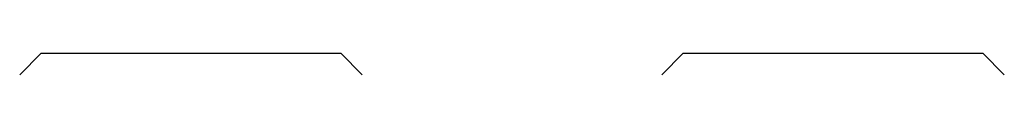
# Model space of a CAD drawing. Extents: x 11880 to 25577, y 6756 to 10446.
# Tile 11 of 87: x 12238.995 to 12284.995, y 8816.632 to 8817.632. Entities that reach past the tile are written whole.
import ezdxf

# ---------------------------------------------------------------- set-up
doc = ezdxf.new("R2010")
doc.units = 0
doc.header["$MEASUREMENT"] = 0
doc.layers.add('HAIRLINE', color=178, linetype='CONTINUOUS')

msp = doc.modelspace()

# ---------------------------------------------------------------- linework, layer by layer
at = {"layer": 'HAIRLINE'}
for p, q in [((12238.995, 8816.632), (12239.995, 8817.632)), ((12239.995, 8817.632), (12253.995, 8817.632)), ((12254.995, 8816.633), (12253.995, 8817.632)), ((12268.995, 8816.632), (12269.995, 8817.632)), ((12269.995, 8817.632), (12283.995, 8817.632)), ((12284.995, 8816.633), (12283.995, 8817.632))]:
    msp.add_line(p, q, dxfattribs=at)

doc.saveas('drawing.dxf')
